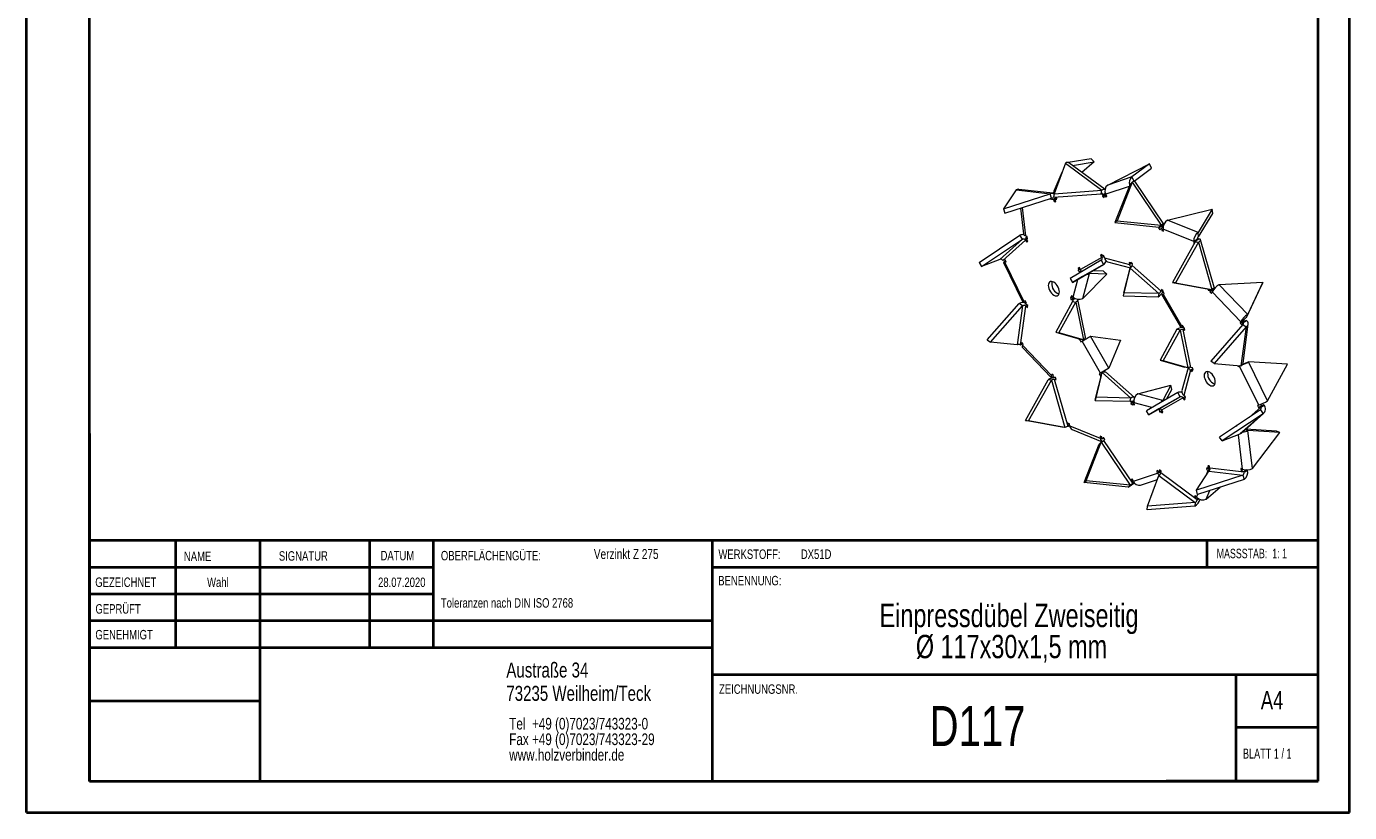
# Model space of a CAD drawing. Header units: millimetres. Extents: x 0 to 210, y 0 to 297.
# Tile 1 of 2: x 0 to 210, y 0 to 125. Entities that reach past the tile are written whole.
import ezdxf

# ---------------------------------------------------------------- set-up
doc = ezdxf.new("R2010")
doc.units = ezdxf.units.MM
doc.styles.add('SLDTEXTSTYLE0', font='TXT', dxfattribs={"width": 0.75})
doc.styles.add('SLDTEXTSTYLE1', font='TXT', dxfattribs={"width": 0.681818})
doc.styles.add('SLDTEXTSTYLE2', font='TXT', dxfattribs={"width": 0.7})

# ---------------------------------------------------------------- blocks, each defined once
blk = doc.blocks.new('SW_NOTE_0')
at = {"color": 0, "linetype": 'Continuous', "lineweight": 0, "char_height": 1.5, "attachment_point": 1, "style": 'SLDTEXTSTYLE0'}
for s, insert in [('OBERFLÄCHENGÜTE:', (0, 1.93)), ('Toleranzen nach DIN ISO 2768', (0, -5.57))]:
    blk.add_mtext(s, dxfattribs=dict(at, insert=insert))
blk = doc.blocks.new('SW_NOTE_1')
at = {"color": 0, "linetype": 'Continuous', "lineweight": 0, "char_height": 1.8521, "attachment_point": 1, "style": 'SLDTEXTSTYLE0'}
for s, insert in [('Tel  +49 (0)7023/743323-0', (0, 2.39)), ('Fax +49 (0)7023/743323-29', (0, -0.08)), ('www.holzverbinder.de', (0, -2.55))]:
    blk.add_mtext(s, dxfattribs=dict(at, insert=insert))
blk = doc.blocks.new('SW_NOTE_2')
at = {"color": 0, "linetype": 'Continuous', "lineweight": 0, "char_height": 3.7042, "attachment_point": 2, "style": 'SLDTEXTSTYLE0'}
for s, insert in [('Einpressdübel Zweiseitig', (28.01, 4.77)), ('Ø 117x30x1,5 mm', (28.4, -0.16))]:
    blk.add_mtext(s, dxfattribs=dict(at, insert=insert))

msp = doc.modelspace()

# ---------------------------------------------------------------- linework, layer by layer
at = {"color": 7, "linetype": 'Continuous', "lineweight": 40}
for p, q in [((0.08, 0.21), (0.08, 297.21)), ((210.08, 0.21), (210.08, 297.21)), ((10.08, 5.21), (10.08, 292.21)), ((205.08, 5.21), (205.08, 292.21)), ((10.11, 60.37), (10.11, 5.12)), ((205.08, 43.37), (10.11, 43.37)), ((23.71, 43.37), (23.71, 26.37)), ((37.1, 43.37), (37.1, 5.12)), ((54.51, 43.37), (54.51, 26.37)), ((64.71, 26.37), (64.71, 43.37)), ((108.91, 43.37), (108.91, 5.12)), ((187.47, 39.12), (187.47, 43.37)), ((64.71, 39.1), (10.11, 39.1)), ((205.08, 39.12), (108.91, 39.12)), ((64.71, 34.87), (10.11, 34.87)), ((108.91, 30.62), (10.11, 30.62)), ((108.91, 26.37), (10.11, 26.37)), ((108.91, 22.12), (205.08, 22.12)), ((192.08, 5.21), (192.08, 22.21)), ((37.1, 17.87), (10.11, 17.87)), ((10.11, 13.71), (10.08, 13.71)), ((205.08, 13.71), (192.08, 13.71)), ((10.11, 9.46), (10.08, 9.46)), ((10.08, 5.21), (205.08, 5.21)), ((205.08, 5.21), (180.99, 5.21)), ((0.08, 0.21), (210.08, 0.21))]:
    msp.add_line(p, q, dxfattribs=at)
at = {"color": 7, "linetype": 'Continuous', "lineweight": 15}
for p, q in [((164.99, 103.26), (163.18, 98.41)), ((164.99, 103.26), (170.75, 98.97)), ((169.05, 103.96), (165.4, 103.38)), ((171.27, 99.06), (165.54, 103.32)), ((166.11, 102.9), (169.54, 103.45)), ((169.54, 103.45), (167.61, 101.78)), ((169.54, 103.45), (169.05, 103.96)), ((171.7, 99.78), (178.32, 103.13)), ((178.32, 103.13), (175.55, 101.07)), ((178.64, 102.46), (178.32, 103.13)), ((164.43, 101.78), (163.16, 98.83)), ((175.55, 101.07), (171.7, 99.78)), ((175.88, 100.4), (175.55, 101.07)), ((175.88, 100.4), (178.64, 102.46)), ((157.14, 99.01), (155.16, 95.99)), ((157.14, 99.01), (162.56, 98.38)), ((162.98, 98.47), (157.57, 99.1)), ((163.18, 98.41), (170.75, 98.97)), ((170.68, 98.41), (170.75, 98.97)), ((175.11, 99.56), (171.4, 98.33)), ((175.25, 99.93), (172.85, 93.82)), ((175.58, 100.22), (173.18, 94.11)), ((175.25, 99.93), (175.58, 100.22)), ((175.58, 100.22), (180.16, 93.41)), ((180.59, 93.6), (176.02, 100.41)), ((155.16, 95.99), (162.56, 98.38)), ((155.36, 95.31), (162.75, 97.7)), ((162.43, 97.59), (163.11, 97.51)), ((162.75, 97.7), (162.56, 98.38)), ((163.1, 97.85), (170.68, 98.41)), ((163.18, 98.41), (163.1, 97.85)), ((163.11, 97.51), (163.31, 97.63)), ((163.11, 97.51), (163.21, 97.17)), ((163.21, 97.17), (163.41, 97.29)), ((163.21, 97.17), (163.45, 97.14)), ((163.49, 97.83), (163.29, 97.71)), ((163.45, 97.14), (163.29, 97.71)), ((163.29, 97.71), (163.55, 97.44)), ((163.64, 97.67), (163.45, 97.87)), ((163.55, 97.44), (163.64, 97.67)), ((170.71, 98.42), (170.9, 98.28)), ((170.9, 98.28), (170.86, 98)), ((170.86, 98), (171.17, 98.18)), ((170.86, 98), (171.12, 97.8)), ((170.9, 98.28), (171.32, 98.52)), ((171.12, 97.8), (171.19, 98.27)), ((171.38, 98.38), (171.19, 98.27)), ((171.19, 98.27), (171.36, 97.92)), ((171.55, 98.03), (171.36, 97.92)), ((171.36, 97.92), (171.57, 97.99)), ((171.57, 97.99), (171.4, 98.33)), ((155.16, 95.99), (155.36, 95.31)), ((157.84, 96.11), (158.32, 92.03)), ((158.11, 96.2), (158.64, 91.7)), ((181.18, 94.22), (188.3, 95.94)), ((188.3, 95.94), (186.03, 92.24)), ((186.11, 91.59), (188.37, 95.29)), ((188.37, 95.29), (188.3, 95.94)), ((173.18, 94.11), (172.85, 93.82)), ((172.85, 93.82), (179.83, 93.12)), ((173.18, 94.11), (180.16, 93.41)), ((179.76, 92.98), (180.29, 93.29)), ((179.93, 93.13), (179.76, 92.98)), ((179.76, 92.98), (179.97, 92.67)), ((179.83, 93.12), (180.16, 93.41)), ((179.9, 93.16), (179.93, 93.13)), ((179.93, 93.13), (180.46, 93.44)), ((179.97, 92.67), (180.24, 92.92)), ((180.5, 93.07), (180.24, 92.92)), ((180.24, 92.92), (180.28, 92.58)), ((180.52, 92.72), (180.28, 92.58)), ((180.28, 92.58), (180.54, 92.47)), ((180.46, 93.44), (180.29, 93.29)), ((180.29, 93.29), (180.46, 93.04)), ((180.54, 92.47), (180.51, 92.8)), ((185.36, 90.81), (180.51, 92.8)), ((186.03, 92.24), (181.18, 94.22)), ((151.27, 87.5), (157.76, 91.81)), ((151.68, 86.88), (158.18, 91.19)), ((158.18, 91.19), (154.57, 87.99)), ((155.03, 87.83), (158.64, 91.03)), ((158.18, 91.19), (157.76, 91.81)), ((158.9, 91.6), (158.64, 91.7)), ((158.64, 91.03), (158.83, 91.14)), ((158.64, 91.03), (158.85, 90.72)), ((158.91, 91.52), (158.67, 91.38)), ((159.01, 90.87), (158.67, 91.38)), ((158.67, 91.38), (158.94, 91.27)), ((158.85, 90.72), (159.01, 90.87)), ((158.94, 91.27), (158.9, 91.6)), ((185.59, 90.76), (181.98, 84.31)), ((186.09, 90.7), (182.48, 84.25)), ((185.89, 91.12), (185.36, 90.81)), ((185.36, 90.81), (185.39, 90.49)), ((185.46, 90.52), (185.39, 90.49)), ((185.39, 90.49), (185.43, 90.47)), ((186.12, 91.25), (185.59, 90.94)), ((185.61, 90.77), (185.59, 90.94)), ((185.59, 90.94), (185.61, 90.94)), ((185.59, 90.76), (186.09, 90.7)), ((185.61, 90.94), (186.14, 91.24)), ((185.61, 90.94), (185.65, 90.8)), ((185.89, 91.11), (185.89, 91.12)), ((186.11, 91.59), (186.03, 92.24)), ((186.09, 90.7), (188.24, 83.21)), ((186.12, 91.25), (186.14, 91.24)), ((188.58, 83.6), (186.43, 91.1)), ((170.75, 88.31), (167.4, 86.37)), ((170.75, 88.74), (170.57, 88.63)), ((170.57, 88.63), (170.75, 88.74)), ((170.57, 88.63), (170.75, 88.31)), ((170.86, 88.56), (170.75, 88.74)), ((170.75, 88.31), (171.11, 88.51)), ((171.1, 88.57), (170.84, 88.64)), ((170.84, 88.64), (170.86, 88.56)), ((170.95, 88.61), (170.86, 88.56)), ((171.17, 88.24), (171.1, 88.57)), ((171.17, 88.24), (175.15, 87.17)), ((151.27, 87.5), (151.68, 86.88)), ((154.57, 87.99), (151.68, 86.88)), ((155.05, 87.81), (155.03, 87.83)), ((155.41, 87.93), (155.05, 87.81)), ((155.16, 87.49), (158.19, 81.29)), ((155.56, 87.63), (155.37, 87.52)), ((155.37, 87.52), (155.58, 87.59)), ((155.37, 87.52), (158.4, 81.33)), ((155.58, 87.59), (155.41, 87.93)), ((170.68, 87.84), (165.73, 84.98)), ((166.1, 84.33), (171.05, 87.19)), ((167.07, 86.47), (167, 86.21)), ((167.37, 86.42), (167, 86.21)), ((167, 86.21), (167.26, 85.98)), ((167.22, 86.7), (167.03, 86.59)), ((167.03, 86.59), (167.22, 86.7)), ((167.03, 86.59), (167.13, 86.41)), ((167.13, 86.41), (167.07, 86.47)), ((167.32, 86.52), (167.13, 86.41)), ((167.4, 86.37), (167.22, 86.7)), ((171.05, 87.19), (167.7, 85.25)), ((171.04, 86.11), (169.3, 86.18)), ((170.68, 87.84), (171.05, 87.19)), ((171.55, 85.66), (171.04, 86.11)), ((171.67, 87.62), (175.3, 86.64)), ((175.11, 86.1), (174.13, 82.18)), ((174.26, 82.69), (175.25, 86.61)), ((175.34, 87.44), (175.08, 87.51)), ((175.08, 87.51), (175.15, 87.17)), ((175.25, 86.61), (175.11, 86.1)), ((175.52, 87.39), (175.15, 87.17)), ((175.25, 86.61), (179.83, 82.56)), ((175.35, 87.35), (175.34, 87.44)), ((175.39, 87.5), (175.35, 87.35)), ((175.48, 87.42), (175.35, 87.35)), ((175.65, 87.27), (175.39, 87.5)), ((175.58, 87.01), (175.65, 87.27)), ((180.16, 82.96), (175.58, 87.01)), ((165.73, 84.98), (166.1, 84.33)), ((167.7, 85.25), (166.1, 84.33)), ((166.19, 82), (166.94, 84.82)), ((167.22, 85.84), (167.26, 85.98)), ((167.46, 86.1), (167.26, 85.98)), ((167.26, 85.98), (167.34, 85.91)), ((167.74, 81.78), (168.81, 85.76)), ((167.74, 81.78), (171.55, 85.66)), ((168.72, 85.84), (168.81, 85.76)), ((171.55, 85.66), (168.81, 85.76)), ((182.48, 84.25), (181.98, 84.31)), ((181.98, 84.31), (187.75, 83.26)), ((182.48, 84.25), (188.24, 83.21)), ((196.32, 84.3), (189.36, 83.96)), ((193.91, 79.23), (196.32, 84.3)), ((196.32, 84.3), (196.13, 83.84)), ((165.93, 81.91), (165.79, 81.95)), ((165.79, 81.95), (165.85, 81.62)), ((165.93, 82.23), (165.86, 81.97)), ((166.08, 82.09), (165.86, 81.97)), ((165.86, 81.97), (165.93, 81.91)), ((166.19, 82), (165.93, 82.23)), ((166.15, 82.04), (165.93, 81.91)), ((174.26, 82.69), (174.13, 82.18)), ((174.13, 82.18), (179.69, 82.04)), ((179.83, 82.56), (174.26, 82.69)), ((179.83, 82.56), (179.69, 82.04)), ((180.22, 83.21), (180.16, 82.96)), ((180.16, 82.96), (180.37, 83.08)), ((180.48, 82.99), (180.22, 83.21)), ((180.49, 82.44), (180.31, 82.34)), ((180.31, 82.34), (183.23, 77.28)), ((180.44, 82.84), (180.48, 82.99)), ((180.49, 82.87), (180.44, 82.84)), ((180.49, 82.87), (180.44, 82.84)), ((180.68, 82.55), (180.49, 82.87)), ((180.49, 82.44), (180.68, 82.55)), ((180.49, 82.44), (183.4, 77.39)), ((187.57, 83.3), (187.62, 83.13)), ((187.62, 83.13), (187.84, 83.25)), ((187.62, 83.13), (188.03, 83.08)), ((187.75, 83.26), (188.24, 83.21)), ((188.46, 83.15), (187.93, 82.85)), ((188.03, 83.08), (187.93, 82.85)), ((187.93, 82.85), (188.18, 82.59)), ((188.56, 83.39), (188.03, 83.08)), ((188.18, 82.59), (188.27, 82.82)), ((192.83, 78.1), (188.27, 82.82)), ((188.46, 83.15), (188.56, 83.39)), ((188.5, 83.4), (188.56, 83.39)), ((193.91, 79.23), (189.36, 83.96)), ((193.71, 78.78), (196.13, 83.84)), ((152.54, 75.22), (157.65, 81.01)), ((153.07, 74.83), (158.18, 80.62)), ((158.18, 80.62), (157.34, 74.44)), ((158.18, 80.62), (157.65, 81.01)), ((157.86, 74.4), (158.69, 80.58)), ((158.61, 81.4), (158.4, 81.33)), ((158.76, 81.1), (158.56, 80.99)), ((158.56, 80.99), (158.78, 81.06)), ((159, 80.66), (158.56, 80.99)), ((158.78, 81.06), (158.61, 81.4)), ((158.69, 80.58), (158.93, 80.71)), ((158.69, 80.58), (158.96, 80.38)), ((158.96, 80.38), (159, 80.66)), ((166.1, 81.33), (163.44, 76.44)), ((163.95, 76.31), (166.61, 81.19)), ((165.85, 81.62), (166.33, 81.89)), ((165.85, 81.62), (166.11, 81.55)), ((166.1, 81.33), (166.61, 81.19)), ((166.11, 81.55), (166.52, 81.78)), ((166.11, 81.55), (166.15, 81.36)), ((166.61, 81.19), (167.84, 75.2)), ((168.17, 75.63), (166.95, 81.62)), ((193.26, 78.17), (192.73, 77.87)), ((192.83, 78.1), (192.73, 77.87)), ((192.73, 77.87), (192.97, 77.61)), ((193.36, 78.4), (192.83, 78.1)), ((192.97, 77.61), (193.14, 78.01)), ((193.17, 77.99), (193.11, 77.59)), ((193.67, 78.31), (193.14, 78.01)), ((193.14, 78.01), (193.17, 77.99)), ((193.17, 77.99), (193.7, 78.3)), ((193.26, 78.17), (193.36, 78.4)), ((193.32, 78.11), (193.26, 78.17)), ((193.67, 78.31), (193.7, 78.3)), ((193.71, 78.78), (193.91, 79.23)), ((163.44, 76.44), (163.95, 76.31)), ((163.44, 76.44), (167.33, 75.34)), ((167.84, 75.2), (163.95, 76.31)), ((171.89, 70.73), (168.97, 75.79)), ((168.97, 75.79), (173.7, 75.15)), ((182.66, 76.89), (180, 72.01)), ((180.51, 71.87), (183.18, 76.75)), ((183.18, 76.75), (182.66, 76.89)), ((183.18, 76.75), (184.4, 70.76)), ((183.59, 77.49), (183.4, 77.39)), ((183.59, 77.49), (183.4, 77.39)), ((183.78, 77.17), (183.59, 77.49)), ((183.69, 76.84), (183.91, 76.96)), ((184.91, 70.85), (183.69, 76.84)), ((183.69, 76.84), (183.94, 76.77)), ((183.73, 77.14), (183.78, 77.17)), ((183.88, 77.1), (183.73, 77.14)), ((183.94, 76.77), (183.88, 77.1)), ((193.16, 77.65), (188.06, 71.85)), ((193.69, 77.26), (188.58, 71.46)), ((193.69, 77.26), (192.85, 71.08)), ((193.16, 77.65), (193.69, 77.26)), ((193.18, 71.51), (194.01, 77.69)), ((152.54, 75.22), (153.07, 74.83)), ((157.34, 74.44), (153.07, 74.83)), ((157.88, 74.39), (157.86, 74.4)), ((158.05, 74.78), (157.88, 74.39)), ((158.23, 74.59), (157.88, 74.39)), ((158.3, 74.53), (158.05, 74.78)), ((158.18, 73.98), (162.74, 69.25)), ((158.2, 74.3), (158.3, 74.53)), ((158.2, 74.3), (162.75, 69.57)), ((167.13, 75.39), (167.15, 75.29)), ((167.15, 75.29), (167.26, 75.36)), ((167.15, 75.29), (167.29, 75.25)), ((167.41, 75.32), (167.25, 75.22)), ((167.29, 75.25), (167.25, 75.22)), ((167.25, 75.22), (167.43, 74.9)), ((167.41, 75.32), (167.29, 75.25)), ((167.33, 75.34), (167.84, 75.2)), ((167.43, 74.9), (167.62, 75.01)), ((170.54, 69.96), (167.62, 75.01)), ((167.96, 75.2), (167.93, 75.26)), ((173.7, 75.15), (171.89, 70.73)), ((180.51, 71.87), (180, 72.01)), ((180, 72.01), (183.89, 70.9)), ((184.4, 70.76), (180.51, 71.87)), ((188.58, 71.46), (188.06, 71.85)), ((188.58, 71.46), (192.85, 71.08)), ((193.62, 71.59), (194.03, 71.73)), ((197.07, 65.54), (194.03, 71.73)), ((200.24, 71.34), (194.03, 71.73)), ((162.85, 69.8), (162.75, 69.57)), ((162.96, 69.69), (162.75, 69.57)), ((163.1, 69.55), (162.85, 69.8)), ((162.99, 69.31), (163.1, 69.55)), ((163.4, 69.26), (162.99, 69.31)), ((170.68, 69.54), (169.69, 65.62)), ((169.83, 66.13), (170.81, 70.05)), ((170.54, 69.96), (170.35, 69.85)), ((170.35, 69.85), (170.54, 69.52)), ((171.07, 70.26), (170.54, 69.96)), ((170.54, 69.52), (170.58, 69.55)), ((170.58, 69.55), (170.54, 69.41)), ((170.54, 69.41), (170.66, 69.47)), ((170.54, 69.41), (170.63, 69.33)), ((170.7, 69.62), (170.58, 69.55)), ((170.68, 69.54), (170.81, 70.05)), ((170.81, 70.05), (175.39, 65.99)), ((170.88, 70.15), (171.07, 70.26)), ((170.91, 70.1), (170.88, 70.15)), ((175.93, 66.06), (171.35, 70.12)), ((171.51, 70.52), (171.89, 70.73)), ((184.45, 70.79), (183.48, 67.16)), ((184.84, 70.4), (183.77, 66.41)), ((184.4, 70.76), (183.89, 70.9)), ((185.21, 70.61), (184.84, 70.4)), ((184.84, 70.4), (185.09, 70.17)), ((185.17, 70.78), (184.91, 70.85)), ((185.09, 70.17), (185.16, 70.42)), ((185.22, 70.55), (185.1, 70.48)), ((185.16, 70.42), (185.1, 70.48)), ((185.1, 70.48), (185.24, 70.44)), ((185.24, 70.44), (185.17, 70.78)), ((192.35, 71.13), (192.41, 71)), ((192.6, 71.1), (192.41, 71)), ((192.41, 71), (192.62, 71.07)), ((192.67, 71.1), (192.62, 71.07)), ((192.62, 71.07), (192.7, 71.09)), ((195.66, 64.87), (192.62, 71.07)), ((193.15, 71.37), (193.13, 71.36)), ((193.15, 71.37), (193.13, 71.37)), ((197.07, 65.54), (200.24, 71.34)), ((158.65, 62.43), (162.26, 68.89)), ((159.14, 62.37), (162.75, 68.83)), ((162.75, 68.83), (162.26, 68.89)), ((162.75, 68.83), (164.91, 61.33)), ((163.25, 68.95), (163.46, 69.07)), ((165.41, 61.45), (163.25, 68.95)), ((163.25, 68.95), (163.5, 68.92)), ((163.5, 68.92), (163.4, 69.26)), ((176.46, 66.68), (181.73, 68.03)), ((181.73, 68.03), (180.45, 65.61)), ((181.05, 65.83), (181.87, 67.36)), ((181.87, 67.36), (181.73, 68.03)), ((169.69, 65.62), (169.83, 66.13)), ((169.69, 65.62), (175.25, 65.48)), ((175.39, 65.99), (169.83, 66.13)), ((175.25, 65.48), (175.39, 65.99)), ((175.3, 65.5), (175.44, 65.38)), ((175.38, 65.12), (175.85, 65.4)), ((175.44, 65.38), (175.38, 65.12)), ((175.38, 65.12), (175.63, 64.89)), ((175.44, 65.38), (175.86, 65.61)), ((175.89, 65.16), (175.67, 65.04)), ((175.94, 64.89), (175.88, 65.22)), ((178.69, 64.47), (175.88, 65.22)), ((180.45, 65.61), (176.46, 66.68)), ((182.8, 66.84), (177.85, 63.98)), ((178.23, 63.33), (183.18, 66.19)), ((183.18, 66.19), (179.83, 64.25)), ((180.27, 64.09), (183.62, 66.02)), ((180.47, 65.49), (180.45, 65.61)), ((183.18, 66.19), (182.8, 66.84)), ((183.62, 66.02), (183.98, 66.23)), ((183.62, 66.02), (183.81, 65.69)), ((184.02, 66.18), (183.77, 66.41)), ((183.81, 65.69), (184, 65.8)), ((183.99, 66.04), (183.89, 65.98)), ((184, 65.8), (183.89, 65.98)), ((183.89, 65.98), (183.96, 65.93)), ((183.96, 65.93), (184.02, 66.18)), ((175.63, 64.89), (175.67, 65.04)), ((175.67, 65.04), (175.69, 64.95)), ((175.9, 65.08), (175.69, 64.95)), ((175.69, 64.95), (175.94, 64.89)), ((178.23, 63.33), (177.85, 63.98)), ((179.83, 64.25), (178.23, 63.33)), ((179.86, 64.15), (179.72, 64.19)), ((179.84, 64.26), (179.86, 64.15)), ((180.06, 64.27), (179.86, 64.15)), ((179.86, 64.15), (179.93, 63.82)), ((180.3, 64.03), (179.93, 63.82)), ((179.93, 63.82), (180.18, 63.75)), ((180.35, 63.94), (180.17, 63.83)), ((180.17, 63.83), (180.27, 63.65)), ((180.18, 63.75), (180.17, 63.83)), ((180.46, 63.76), (180.27, 64.09)), ((180.27, 63.65), (180.46, 63.76)), ((195.93, 64.11), (189.44, 59.8)), ((196.35, 63.49), (189.86, 59.18)), ((196.35, 63.49), (192.74, 60.29)), ((192.86, 60.37), (196.47, 63.57)), ((195.99, 64.56), (194.13, 62.91)), ((195.66, 64.87), (195.45, 64.8)), ((195.45, 64.8), (195.61, 64.47)), ((196.14, 64.77), (195.61, 64.47)), ((195.61, 64.47), (195.97, 64.59)), ((195.93, 64.11), (196.35, 63.49)), ((196.5, 64.89), (195.97, 64.59)), ((195.97, 64.59), (195.99, 64.56)), ((195.99, 64.56), (196.52, 64.87)), ((196.14, 64.77), (196.02, 65.02)), ((196.5, 64.89), (196.14, 64.77)), ((196.5, 64.89), (196.52, 64.87)), ((158.65, 62.43), (159.14, 62.37)), ((164.42, 61.39), (158.65, 62.43)), ((164.91, 61.33), (159.14, 62.37)), ((164.91, 61.33), (164.42, 61.39)), ((165.63, 61.91), (165.37, 62.02)), ((165.37, 62.02), (165.43, 61.45)), ((165.43, 61.45), (165.41, 61.45)), ((165.67, 61.59), (165.43, 61.45)), ((165.67, 61.58), (165.63, 61.91)), ((165.67, 61.58), (170.52, 59.6)), ((166.04, 61), (170.81, 59.05)), ((192.17, 61.67), (192.01, 61.52)), ((192.01, 61.52), (192.2, 61.63)), ((192.01, 61.52), (192.02, 61.51)), ((192.2, 61.63), (192.17, 61.67)), ((193.56, 60.99), (193.96, 60.82)), ((198.47, 60.74), (193.61, 61.03)), ((168.27, 52.86), (170.68, 58.97)), ((170.68, 58.97), (170.35, 58.68)), ((170.74, 59.81), (170.48, 59.92)), ((170.48, 59.92), (170.52, 59.6)), ((170.75, 59.73), (170.52, 59.6)), ((170.68, 58.97), (175.25, 52.16)), ((170.78, 59.48), (170.74, 59.81)), ((171.05, 59.72), (170.78, 59.48)), ((171.1, 59.66), (170.78, 59.48)), ((171.26, 59.41), (171.05, 59.72)), ((171.1, 59.26), (171.26, 59.41)), ((175.67, 52.46), (171.1, 59.26)), ((189.86, 59.18), (189.44, 59.8)), ((189.86, 59.18), (192.74, 60.29)), ((193.09, 54.68), (192.45, 60.17)), ((192.86, 60.37), (192.74, 60.29)), ((194.66, 54.82), (193.96, 60.82)), ((199, 60.53), (193.96, 60.82)), ((194.66, 54.82), (199, 60.53)), ((199, 60.53), (198.47, 60.74)), ((167.95, 52.57), (170.35, 58.68)), ((187.48, 54.95), (187.38, 54.72)), ((187.59, 54.84), (187.38, 54.72)), ((187.38, 54.72), (187.63, 54.47)), ((187.73, 54.69), (187.48, 54.95)), ((187.82, 55.22), (187.57, 55.25)), ((187.57, 55.25), (187.73, 54.69)), ((187.92, 54.63), (187.63, 54.47)), ((187.93, 54.8), (187.73, 54.69)), ((187.92, 54.88), (187.82, 55.22)), ((193.33, 54.25), (187.92, 54.88)), ((193.09, 54.68), (192.83, 54.79)), ((192.83, 54.79), (192.86, 54.46)), ((193.18, 54.65), (192.86, 54.46)), ((167.95, 52.57), (168.27, 52.86)), ((174.92, 51.87), (167.95, 52.57)), ((175.25, 52.16), (168.27, 52.86)), ((175.61, 53.12), (175.4, 53.05)), ((175.4, 53.05), (175.69, 52.47)), ((175.78, 52.78), (175.61, 53.12)), ((175.67, 52.46), (175.9, 52.58)), ((175.89, 52.59), (175.69, 52.47)), ((175.78, 52.78), (179.62, 54.07)), ((176.92, 52.18), (179.6, 53.07)), ((178.02, 48.83), (179.83, 53.69)), ((179.67, 54.47), (179.46, 54.4)), ((179.46, 54.4), (179.62, 54.07)), ((179.81, 54.17), (179.62, 54.07)), ((179.84, 54.12), (179.67, 54.47)), ((179.83, 53.69), (185.59, 49.39)), ((179.9, 54.59), (179.84, 54.12)), ((180.15, 54.3), (179.84, 54.12)), ((180.16, 54.39), (179.9, 54.59)), ((180.13, 54.11), (180.16, 54.39)), ((185.89, 49.82), (180.13, 54.11)), ((185.77, 51.37), (187.75, 54.4)), ((193.16, 53.76), (185.77, 51.37)), ((193.36, 53.08), (185.97, 50.69)), ((187.3, 53.71), (187.63, 54.47)), ((187.63, 54.47), (187.73, 54.37)), ((187.75, 54.4), (193.16, 53.76)), ((192.86, 54.46), (193.32, 54.28)), ((193.16, 53.76), (193.36, 53.08)), ((193.85, 54.58), (193.32, 54.28)), ((193.32, 54.28), (193.33, 54.25)), ((193.33, 54.25), (193.86, 54.56)), ((193.85, 54.58), (193.84, 54.59)), ((193.85, 54.58), (193.86, 54.56)), ((175.25, 52.16), (174.92, 51.87)), ((175.69, 52.47), (175.67, 52.46)), ((185.57, 50.51), (185.47, 50.29)), ((185.67, 50.4), (185.47, 50.29)), ((185.81, 50.26), (185.57, 50.51)), ((185.97, 50.69), (185.77, 51.37)), ((185.81, 50.26), (186, 50.7)), ((187.34, 49.95), (189.54, 51.85)), ((187.34, 49.95), (187.93, 51.33)), ((185.52, 48.83), (177.94, 48.27)), ((177.94, 48.27), (178.02, 48.83)), ((185.59, 49.39), (178.02, 48.83)), ((185.47, 50.29), (185.89, 49.84)), ((185.59, 49.39), (185.52, 48.83)), ((186.16, 50), (185.89, 49.84)), ((185.89, 49.82), (186.18, 49.99)), ((185.89, 49.84), (185.89, 49.82))]:
    msp.add_line(p, q, dxfattribs=at)
at = {"color": 7, "linetype": 'Continuous', "lineweight": 0}
for p, q in [((64.71, 39.12), (10.11, 39.12)), ((23.71, 5.21), (23.71, 5.12)), ((54.51, 5.21), (54.51, 5.12))]:
    msp.add_line(p, q, dxfattribs=at)
at = {"color": 7, "linetype": 'Continuous', "lineweight": 15, "flags": 128}
for points in [[(175.88, 100.4), (175.83, 100.36), (175.82, 100.35)], [(170.9, 98.28), (170.9, 98.33), (170.89, 98.37), (170.88, 98.41), (170.85, 98.43), (170.81, 98.44), (170.77, 98.44), (170.73, 98.43), (170.68, 98.41)], [(179.93, 93.13), (179.95, 93.16), (179.97, 93.17), (179.97, 93.18), (179.96, 93.19), (179.94, 93.18), (179.91, 93.17), (179.87, 93.15), (179.83, 93.12)], [(180.46, 93.44), (180.54, 93.51), (180.58, 93.57), (180.6, 93.6), (180.57, 93.61), (180.51, 93.59), (180.42, 93.56), (180.3, 93.49), (180.16, 93.41)], [(185.59, 90.76), (185.64, 90.79), (185.67, 90.82), (185.7, 90.85), (185.71, 90.87), (185.7, 90.9), (185.68, 90.92), (185.65, 90.93), (185.61, 90.94)], [(186.09, 90.7), (186.23, 90.79), (186.33, 90.88), (186.4, 90.97), (186.43, 91.05), (186.42, 91.12), (186.36, 91.18), (186.27, 91.22), (186.14, 91.24)], [(155.5, 87.75), (155.4, 87.69), (155.28, 87.61), (155.2, 87.55), (155.16, 87.51), (155.16, 87.48), (155.19, 87.48), (155.26, 87.49), (155.37, 87.52)], [(163.14, 82.32), (163.33, 82.23), (163.52, 82.2), (163.69, 82.22), (163.83, 82.3), (163.93, 82.44), (164, 82.62), (164.02, 82.83), (164, 83.07), (163.93, 83.32), (163.83, 83.58), (163.69, 83.82), (163.52, 84.04), (163.33, 84.22), (163.14, 84.36), (162.94, 84.45), (162.75, 84.48), (162.59, 84.46), (162.45, 84.38), (162.34, 84.24), (162.28, 84.06), (162.25, 83.85), (162.28, 83.61), (162.34, 83.36), (162.45, 83.1), (162.59, 82.86), (162.75, 82.64), (162.94, 82.46), (163.14, 82.32)], [(163.67, 82.63), (163.87, 82.54), (163.97, 82.51)], [(188.58, 83.6), (188.59, 83.56), (188.56, 83.48), (188.49, 83.39), (188.38, 83.3), (188.24, 83.21)], [(158.4, 81.33), (158.3, 81.29), (158.23, 81.28), (158.19, 81.29), (158.19, 81.29)], [(166.1, 81.33), (166.15, 81.36), (166.18, 81.39), (166.2, 81.42), (166.21, 81.45), (166.21, 81.48), (166.19, 81.51), (166.15, 81.53), (166.11, 81.55)], [(166.61, 81.19), (166.75, 81.28), (166.86, 81.38), (166.92, 81.48), (166.95, 81.57), (166.93, 81.66)], [(167.62, 75.01), (167.74, 75.08), (167.89, 75.16), (168.06, 75.26), (168.25, 75.37), (168.44, 75.48), (168.62, 75.59), (168.8, 75.69), (168.97, 75.79)], [(183.4, 77.39), (183.31, 77.33), (183.25, 77.3), (183.23, 77.28), (183.24, 77.29), (183.29, 77.32), (183.38, 77.37), (183.49, 77.44), (183.59, 77.49)], [(158.18, 73.98), (158.17, 74), (158.15, 74.07), (158.16, 74.17), (158.2, 74.3)], [(162.75, 69.57), (162.71, 69.45), (162.7, 69.35), (162.72, 69.27), (162.78, 69.23), (162.86, 69.21), (162.97, 69.23), (163.1, 69.27), (163.14, 69.29)], [(171.89, 70.73), (171.72, 70.64), (171.54, 70.54), (171.35, 70.43), (171.16, 70.32), (170.98, 70.21), (170.81, 70.11), (170.66, 70.03), (170.54, 69.96)], [(170.81, 70.05), (170.96, 70.12), (171.1, 70.17), (171.22, 70.17), (171.31, 70.15), (171.35, 70.12)], [(171.51, 70.52), (171.46, 70.49), (171.4, 70.45), (171.34, 70.42), (171.27, 70.38), (171.21, 70.35), (171.16, 70.31), (171.11, 70.29), (171.07, 70.26)], [(187.89, 68.03), (188.08, 67.94), (188.27, 67.91), (188.44, 67.94), (188.58, 68.02), (188.68, 68.15), (188.75, 68.33), (188.77, 68.54), (188.75, 68.78), (188.68, 69.04), (188.58, 69.29), (188.44, 69.53), (188.27, 69.75), (188.08, 69.93), (187.89, 70.07), (187.69, 70.16), (187.5, 70.19), (187.34, 70.17), (187.2, 70.09), (187.09, 69.96), (187.03, 69.78), (187, 69.56), (187.03, 69.32), (187.09, 69.07), (187.2, 68.82), (187.34, 68.57), (187.5, 68.35), (187.69, 68.17), (187.89, 68.03)], [(188.42, 68.34), (188.61, 68.25), (188.72, 68.23)], [(175.44, 65.38), (175.45, 65.42), (175.45, 65.46), (175.44, 65.49), (175.42, 65.51), (175.39, 65.52), (175.35, 65.52), (175.3, 65.5), (175.25, 65.48)], [(175.95, 66.04), (175.89, 66.09), (175.79, 66.12), (175.68, 66.11), (175.54, 66.07), (175.39, 65.99)]]:
    msp.add_lwpolyline(points, dxfattribs=at)
at = {"color": 7, "linetype": 'Continuous', "lineweight": 15}
for centre, radius, start, end in [((165.31, 102.89), 0.494, 61.6547, 130.438), ((176.19, 100.18), 1.09, 126.0068, 202.7597), ((157.49, 98.43), 0.679, 83.8981, 121.0491), ((163.82, 98.56), 0.707, 157.7464, 202.8223), ((171.09, 98.52), 0.562, 71.4816, 126.8048), ((172.36, 98.89), 1.11, 126.394, 210.2373), ((176.12, 99.56), 0.854, 97.1297, 129.5949), ((162.9, 97.81), 0.662, 70.673, 121.4556), ((162.86, 97.48), 0.246, 7.9606, 117.3192), ((182.04, 92.95), 1.54, 123.6777, 185.5065), ((158.18, 91.03), 0.884, 77.392, 118.5149), ((158.32, 90.85), 0.367, 29.7643, 113.6008), ((158.75, 92.14), 0.446, 193.6317, 255.2274), ((186.89, 90.96), 1.54, 123.6777, 185.5065), ((186.39, 91.17), 0.506, 123.6777, 185.5065), ((170.48, 88.11), 0.34, 306.3512, 35.1851), ((171.92, 88.34), 0.765, 187.2766, 250.3139), ((154.72, 87.65), 0.367, 29.7643, 113.6008), ((167.12, 86.18), 0.343, 309.7337, 34.9364), ((170.62, 87.9), 0.831, 301.2132, 348.8489), ((176.05, 87.33), 0.911, 190.0137, 222.8928), ((174.86, 87.27), 0.764, 300.9534, 340.6402), ((164.55, 84.13), 1.75, 168.7251, 239.706), ((168.27, 86.74), 1.12, 273.6221, 298.7423), ((167.13, 83.06), 1.42, 228.3721, 295.4615), ((178.39, 84.14), 2.47, 301.6766, 328.4855), ((179.43, 83.21), 0.764, 300.9534, 340.6402), ((190.81, 81.48), 2.87, 120.4578, 152.2176), ((158.32, 79.68), 1.49, 72.9105, 116.794), ((158.4, 80.17), 0.506, 54.4968, 116.3181), ((195.36, 76.76), 2.87, 120.4578, 152.2176), ((193.08, 77.82), 0.192, 296.688, 62.4087), ((194.19, 77.96), 0.945, 120.4578, 152.2176), ((193.43, 77.78), 0.584, 296.688, 62.4087), ((167.68, 75.67), 0.494, 289.0179, 355.5192), ((183.84, 74.72), 2.47, 91.5173, 118.3186), ((183.55, 76.09), 0.764, 79.3657, 119.042), ((157.56, 73.99), 0.506, 54.4968, 116.3181), ((192.58, 71.62), 0.603, 296.3474, 349.7353), ((188.83, 80.87), 10.52, 293.6187, 299.6521), ((192.09, 74.23), 3.05, 290.3362, 300.0046), ((184.77, 70.1), 0.764, 79.3657, 119.042), ((185.42, 71.09), 0.911, 197.1001, 229.9882), ((189.3, 69.85), 1.75, 168.7251, 239.706), ((163.76, 66.15), 3.12, 96.5348, 118.7745), ((163.22, 68.01), 0.945, 87.789, 119.5374), ((177.27, 65.51), 1.42, 124.5342, 191.6307), ((181.03, 64.66), 1.12, 121.25, 146.3209), ((183.2, 66.11), 0.831, 71.1492, 118.7808), ((183.31, 65.88), 0.34, 24.8163, 113.6431), ((184.22, 67.01), 0.751, 169.043, 233.3735), ((192.44, 73.55), 9.25, 290.3362, 300.0046), ((179.96, 63.94), 0.34, 24.8163, 113.6431), ((195.75, 64.36), 0.313, 305.9201, 40.0537), ((195.79, 64.26), 0.95, 305.9201, 40.0537), ((165.38, 60.51), 0.945, 87.789, 119.5374), ((166.34, 61.6), 0.671, 181.6849, 243.0791), ((171.23, 59.63), 0.71, 182.8404, 234.2881), ((169.16, 61.61), 3.04, 299.9901, 309.6717), ((193.02, 62.58), 1.99, 272.6125, 298.1638), ((187.5, 54.75), 0.435, 305.3015, 17.3713), ((193.72, 56.56), 1.98, 251.4934, 298.3759), ((169.66, 60.86), 10.42, 300.3209, 306.9686), ((176.69, 53.13), 0.976, 200.6468, 283.664), ((180.77, 54.62), 1.27, 205.7775, 225.1729), ((179.48, 54.24), 0.654, 301.6197, 348.5117), ((192.91, 54.12), 0.435, 305.3015, 17.3713), ((192.6, 54.16), 1.32, 305.3015, 17.3713), ((173.73, 54.8), 3.04, 299.9901, 309.6717), ((184.42, 50.57), 2.06, 302.1496, 341.046), ((185.25, 49.95), 0.654, 301.6197, 348.5117), ((186.78, 51.15), 1.32, 222.631, 294.6941)]:
    msp.add_arc(centre, radius, start, end, dxfattribs=at)

# ---------------------------------------------------------------- block references
at = {"color": 7, "linetype": 'Continuous', "lineweight": 0}
for name, p in [('SW_NOTE_0', (65.86, 39.8)), ('SW_NOTE_2', (128.02, 28.57)), ('SW_NOTE_1', (76.7, 12.85))]:
    msp.add_blockref(name, p, dxfattribs=at)

# ---------------------------------------------------------------- texts
for s, insert, char_height, attachment_point, style in [('Verzinkt Z 275', (90.14, 42.03), 1.5875, 1, 'SLDTEXTSTYLE0'), ('MASSSTAB:  1: 1', (188.99, 42.07), 1.5, 1, 'SLDTEXTSTYLE2'), ('NAME', (25.07, 41.62), 1.5, 1, 'SLDTEXTSTYLE0'), ('SIGNATUR', (40.14, 41.68), 1.5, 1, 'SLDTEXTSTYLE0'), ('DATUM', (56.28, 41.74), 1.5, 1, 'SLDTEXTSTYLE0'), ('WERKSTOFF:', (109.91, 41.96), 1.5, 1, 'SLDTEXTSTYLE0'), ('DX51D', (122.99, 41.96), 1.5, 1, 'SLDTEXTSTYLE0'), ('BENENNUNG:', (109.88, 37.77), 1.5, 1, 'SLDTEXTSTYLE0'), ('GEZEICHNET', (11, 37.51), 1.5, 1, 'SLDTEXTSTYLE0'), ('Wahl', (30.46, 37.5), 1.499, 2, 'SLDTEXTSTYLE0'), ('28.07.2020', (59.65, 37.5), 1.499, 2, 'SLDTEXTSTYLE0'), ('GEPRÜFT', (11.03, 33.28), 1.5, 1, 'SLDTEXTSTYLE0'), ('GENEHMIGT', (11.02, 29.19), 1.5, 1, 'SLDTEXTSTYLE0'), ('Austraße 34', (76.25, 24.02), 2.3813, 1, 'SLDTEXTSTYLE0'), ('73235 Weilheim/Teck', (76.25, 20.32), 2.3813, 1, 'SLDTEXTSTYLE0'), ('ZEICHNUNGSNR.', (110, 20.55), 1.5, 1, 'SLDTEXTSTYLE0'), ('A4', (196, 19.52), 2.91, 1, 'SLDTEXTSTYLE0'), ('D117', (151.03, 17.12), 6.35, 2, 'SLDTEXTSTYLE0'), ('BLATT 1 / 1', (193.16, 10.36), 1.5875, 1, 'SLDTEXTSTYLE1')]:
    msp.add_mtext(s, dxfattribs=dict(at, insert=insert, char_height=char_height, attachment_point=attachment_point, style=style))

doc.saveas('drawing.dxf')
